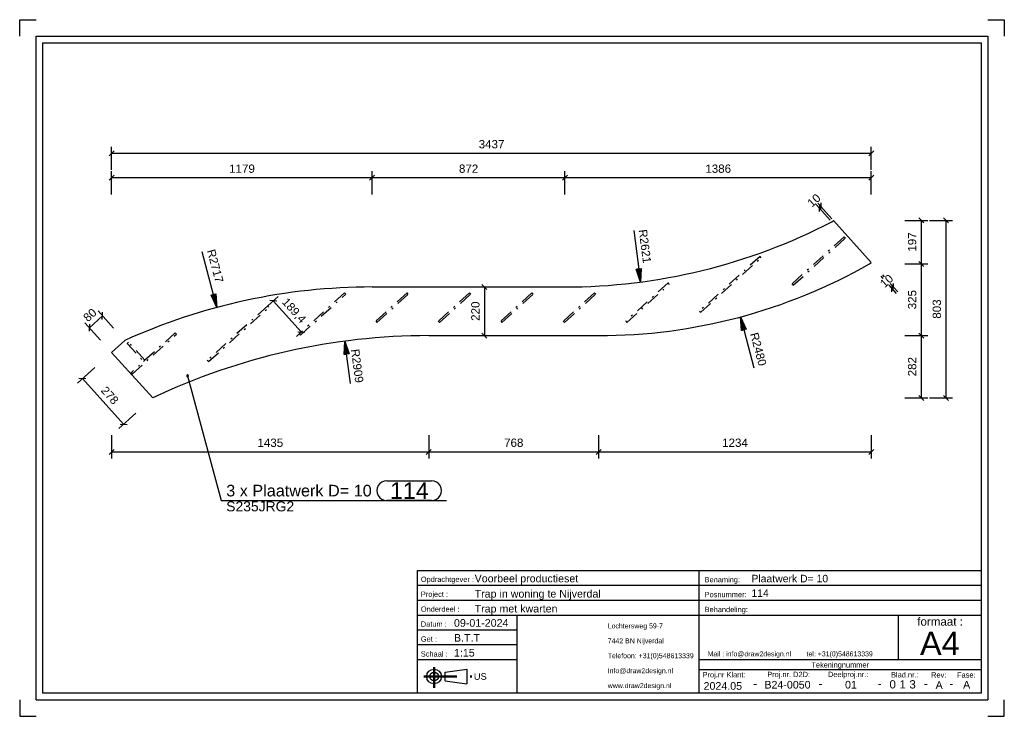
# Model space of a CAD drawing. Header units: millimetres. Extents: x -123 to 174, y -143 to 67.
import ezdxf
from ezdxf.enums import TextEntityAlignment as Align

# ---------------------------------------------------------------- set-up
doc = ezdxf.new("R2010")
doc.units = ezdxf.units.MM
doc.linetypes.add('DASHDOT', pattern=[8.5, 4, -2, 0.5, -2])
doc.linetypes.add('STRICHPUNKT2', pattern=[18.5, 10, -4, 0.5, -4])
doc.layers.get('0').update_dxf_attribs({"linetype": 'CONTINUOUS'})
for name, color, linetype in [('DIM49', 4, 'CONTINUOUS'), ('LE_MIDDLE', 7, 'CONTINUOUS'), ('TXT_ALL', 7, 'CONTINUOUS'), ('TXT_DIM49', 2, 'CONTINUOUS'), ('TXT_YELLOW', 2, 'CONTINUOUS')]:
    doc.layers.add(name, color=color, linetype=linetype)
doc.layers.add('LE_ALL', color=7, linetype='CONTINUOUS', lineweight=50)
doc.styles.add('ARIAL', font='arial.ttf')

# ---------------------------------------------------------------- blocks, each defined once
blk = doc.blocks.new('TFIELD_00004', base_point=(148.23, -121.34))
at = {"layer": 'TXT_YELLOW', "style": 'ARIAL'}
blk.add_text('A4', height=7, dxfattribs=at).set_placement((148.23, -121.34), align=Align.MIDDLE_LEFT)
blk = doc.blocks.new('FLEX_00003', base_point=(154.14, -126.34))
blk.add_blockref('TFIELD_00004', (148.23, -121.34))
blk = doc.blocks.new('TFIELD_00007', base_point=(84.15, -124.52))
at = {"layer": 'TXT_YELLOW', "style": 'ARIAL'}
blk.add_text('Mail : info@draw2design.nl        tel: +31(0)548613339', height=1.5, dxfattribs=at).set_placement((84.15, -124.52), align=Align.MIDDLE_LEFT)
blk = doc.blocks.new('FLEX_00006', base_point=(84.15, -125.77))
blk.add_blockref('TFIELD_00007', (84.15, -124.52))
blk = doc.blocks.new('DRAW2DESIGNLOGO_00005', base_point=(84.07, -122.85))
blk.add_blockref('FLEX_00006', (84.15, -125.77))
blk = doc.blocks.new('TFIELD_00011', base_point=(13.64, -131.34))
at = {"layer": 'TXT_YELLOW', "style": 'ARIAL'}
blk.add_text('US', height=2, dxfattribs=at).set_placement((13.64, -131.34), align=Align.MIDDLE_LEFT)
blk = doc.blocks.new('FLEX_00010', base_point=(13.64, -131.34))
blk.add_blockref('TFIELD_00011', (13.64, -131.34))
blk = doc.blocks.new('US_00009', base_point=(2.97, -131.34))
blk.add_line((5, -132.67), (11.56, -133.56))
blk.add_lwpolyline([(5, -132.67), (5, -130.01), (11.56, -129.12), (11.56, -133.56)])
for radius in [2.22, 1.33]:
    blk.add_circle((1.64, -131.34), radius)
at = {"layer": 'LE_ALL', "color": 1, "linetype": 'STRICHPUNKT2'}
for p, q in [((1.64, -128.52), (1.64, -134.75)), ((-1.46, -131.34), (13.41, -131.34))]:
    blk.add_line(p, q, dxfattribs=at)
blk.add_blockref('FLEX_00010', (13.64, -131.34))
blk = doc.blocks.new('TFIELD_00014', base_point=(54.02, -134.09))
at = {"layer": 'TXT_YELLOW', "style": 'ARIAL'}
for s, p in [('Lochtersweg 59-7', (54.02, -116.09)), ('7442 BN Nijverdal', (54.02, -120.59)), ('Telefoon: +31(0)548613339', (54.02, -125.09)), ('Info@draw2design.nl', (54.02, -129.59)), ('www.draw2design.nl', (54.02, -134.09))]:
    blk.add_text(s, height=1.5, dxfattribs=at).set_placement(p, align=Align.MIDDLE_LEFT)
blk = doc.blocks.new('FLEX_00013', base_point=(66.83, -136.34))
blk.add_blockref('TFIELD_00014', (54.02, -134.09))
blk = doc.blocks.new('D2D_00012', base_point=(26.89, -134.49))
blk.add_blockref('FLEX_00013', (66.83, -136.34))
blk = doc.blocks.new('SCHRIFE_00016', base_point=(7.64, -116.34))
for p, q in [((-3.36, -99.34), (81.64, -99.34)), ((81.64, -99.34), (166.64, -99.34)), ((81.64, -136.34), (81.64, -99.34)), ((166.64, -99.34), (166.64, -136.34)), ((-3.36, -103.84), (81.64, -103.84)), ((81.64, -103.84), (166.64, -103.84)), ((-3.36, -108.34), (81.64, -108.34)), ((81.64, -108.34), (166.64, -108.34)), ((-3.36, -112.84), (166.64, -112.84)), ((26.64, -112.84), (26.64, -136.34)), ((141.64, -112.84), (141.64, -126.34)), ((26.64, -117.34), (-3.36, -117.34)), ((26.64, -121.84), (-3.36, -121.84)), ((26.64, -126.34), (-3.36, -126.34)), ((166.64, -126.34), (81.64, -126.34)), ((166.64, -129.34), (81.64, -129.34))]:
    blk.add_line(p, q)
blk.add_lwpolyline([(166.64, -136.34), (-3.36, -136.34), (-3.36, -99.34)])
at = {"layer": 'TXT_YELLOW', "style": 'ARIAL'}
for s, height, p in [('Voorbeel productieset', 2.3, (13.87, -102.94)), ('Plaatwerk D= 10', 2.25, (97.36, -102.94)), ('Trap in woning te Nijverdal', 2.3, (13.87, -107.54)), ('114', 2.25, (97.36, -107.33)), ('Trap met kwarten', 2.3, (13.87, -112.04)), ('09-01-2024', 2.3, (7.64, -116.34)), ('B.T.T', 2.3, (7.64, -120.84)), ('1:15', 2.3, (7.64, -125.34))]:
    blk.add_text(s, height=height, dxfattribs=at).set_placement(p)
for s, height, p in [('2024.05', 2.3, (88.73, -135.34)), ('-', 2.5, (98.47, -134.68)), ('B24-0050', 2.3, (108.24, -134.98)), ('-', 2.5, (118.21, -134.68)), ('01', 2.3, (127.38, -134.97)), ('-', 2.5, (136.04, -134.68)), ('-', 2.5, (149.98, -134.68)), ('A', 2.3, (153.99, -135.07)), ('-', 2.5, (157.64, -134.68)), ('A', 2.3, (162.28, -134.97))]:
    blk.add_text(s, height=height, dxfattribs=at).set_placement(p, align=Align.CENTER)
blk = doc.blocks.new('TFIELD_00020', base_point=(145, -133.71))
at = {"layer": 'TXT_ALL', "style": 'ARIAL'}
blk.add_text('3', height=2.5, dxfattribs=at).set_placement((145, -133.71), align=Align.MIDDLE_LEFT)
blk = doc.blocks.new('3_00019')
blk.add_blockref('TFIELD_00020', (145, -133.71))
blk = doc.blocks.new('TELLER1_00018')
blk.add_blockref('3_00019', (0, 0))
blk = doc.blocks.new('TFIELD_00023', base_point=(142, -133.71))
at = {"layer": 'TXT_ALL', "style": 'ARIAL'}
blk.add_text('1', height=2.5, dxfattribs=at).set_placement((142, -133.71), align=Align.MIDDLE_LEFT)
blk = doc.blocks.new('1_00022')
blk.add_blockref('TFIELD_00023', (142, -133.71))
blk = doc.blocks.new('TELLER2_00021')
blk.add_blockref('1_00022', (0, 0))
blk = doc.blocks.new('TFIELD_00026', base_point=(139, -133.71))
at = {"layer": 'TXT_ALL', "style": 'ARIAL'}
blk.add_text('0', height=2.5, dxfattribs=at).set_placement((139, -133.71), align=Align.MIDDLE_LEFT)
blk = doc.blocks.new('0_00025')
blk.add_blockref('TFIELD_00026', (139, -133.71))
blk = doc.blocks.new('TELLER3_00024')
blk.add_blockref('0_00025', (0, 0))
blk = doc.blocks.new('NL_00027', base_point=(-2.36, -102.84))
at = {"layer": 'TXT_ALL', "color": 1, "style": 'ARIAL'}
blk.add_text('Tekeningnummer', height=1.6, dxfattribs=at).set_placement((124.14, -127.84), align=Align.MIDDLE_CENTER)
at = {"layer": 'TXT_YELLOW', "style": 'ARIAL'}
for s, p in [('Opdrachtgever :', (-2.36, -102.84)), ('Benaming:', (83.24, -102.94)), ('Project :', (-2.36, -107.34)), ('Posnummer:', (83.24, -107.44)), ('Onderdeel :', (-2.36, -111.84)), ('Behandeling:', (83.24, -111.94)), ('Datum :', (-2.36, -116.34)), ('Get :', (-2.36, -120.84)), ('Schaal :', (-2.36, -125.34)), ('Proj.nr Klant:', (82.64, -131.59)), ('Proj.nr. D2D:', (102.13, -131.52)), ('Deelproj.nr.:', (120.45, -131.51)), ('Blad.nr.:', (139.48, -131.63)), ('Rev:', (151.56, -131.67)), ('Fase:', (159.4, -131.67))]:
    blk.add_text(s, height=1.6, dxfattribs=at).set_placement(p)
blk.add_text('formaat :', height=2.5, dxfattribs=at).set_placement((154.27, -116.03), align=Align.CENTER)
blk = doc.blocks.new('SCHRIFE_00015')
for name, p in [('SCHRIFE_00016', (7.64, -116.34)), ('NL_00027', (-2.36, -102.84)), ('TELLER3_00024', (0, 0)), ('TELLER2_00021', (0, 0)), ('TELLER1_00018', (0, 0))]:
    blk.add_blockref(name, p)
blk = doc.blocks.new('DINA4Q_00002', base_point=(166.64, 59.66))
for p, q in [((-116.36, -136.34), (-116.36, 59.66)), ((-116.36, 59.66), (166.64, 59.66)), ((168.64, 61.66), (168.64, -138.34)), ((-118.36, -138.34), (168.64, -138.34))]:
    blk.add_line(p, q)
for points in [[(-123.36, 61.66), (-123.36, 66.66), (-118.36, 66.66)], [(168.64, 66.66), (173.64, 66.66), (173.64, 61.66)], [(-118.36, -138.34), (-118.36, 61.66), (168.64, 61.66)], [(166.64, 59.66), (166.64, -136.34), (-116.36, -136.34)], [(-123.36, -138.34), (-123.36, -143.34), (-118.36, -143.34)], [(168.64, -143.34), (173.64, -143.34), (173.64, -138.34)]]:
    blk.add_lwpolyline(points)
for name, p in [('SCHRIFE_00015', (0, 0)), ('D2D_00012', (26.89, -134.49)), ('FLEX_00003', (154.14, -126.34)), ('DRAW2DESIGNLOGO_00005', (84.07, -122.85)), ('US_00009', (2.97, -131.34))]:
    blk.add_blockref(name, p)
blk = doc.blocks.new('_ZBL0011_00001')
blk.add_blockref('DINA4Q_00002', (166.64, 59.66))
blk = doc.blocks.new('_D1', base_point=(15.34, -24.13))
at = {"layer": 'DIM49', "color": 1}
for p, q in [((15.6, -13.92), (18.84, -13.92)), ((17.59, -14.67), (16.09, -13.17)), ((16.84, -13.92), (16.84, -28.59)), ((15.95, -28.59), (18.84, -28.59)), ((16.09, -27.84), (17.59, -29.34))]:
    blk.add_line(p, q, dxfattribs=at)
at = {"layer": 'TXT_DIM49', "style": 'ARIAL'}
blk.add_text('220', height=2.5, rotation=90.0002, dxfattribs=at).set_placement((15.34, -24.13))
blk = doc.blocks.new('_D2', base_point=(-23.44, -32.78))
at = {"layer": 'DIM49', "color": 1}
for p, q in [((-25.41, -32.61), (-24.51, -32.61)), ((-25.4, -32.41), (-24.57, -32.41)), ((-25.39, -32.21), (-24.64, -32.21)), ((-25.38, -32.01), (-24.7, -32.01)), ((-25.37, -31.81), (-24.77, -31.81)), ((-25.36, -31.61), (-24.84, -31.61)), ((-25.35, -31.41), (-24.9, -31.41)), ((-25.33, -31.21), (-24.97, -31.21)), ((-25.32, -31.01), (-25.03, -31.01)), ((-25.31, -30.81), (-25.1, -30.81)), ((-25.3, -30.61), (-25.16, -30.61)), ((-25.29, -30.41), (-25.23, -30.41)), ((-23.59, -43.06), (-25.28, -30.25)), ((-25.5, -34.21), (-24.74, -34.21)), ((-25.49, -34.01), (-24.05, -34.01)), ((-25.48, -33.81), (-24.12, -33.81)), ((-25.47, -33.61), (-24.18, -33.61)), ((-25.45, -33.41), (-24.25, -33.41)), ((-25.44, -33.21), (-24.31, -33.21)), ((-25.43, -33.01), (-24.38, -33.01)), ((-25.42, -32.81), (-24.44, -32.81))]:
    blk.add_line(p, q, dxfattribs=at)
blk.add_lwpolyline([(-25.5, -34.31), (-25.28, -30.25), (-24.02, -34.11)], close=True, dxfattribs=at)
at = {"layer": 'TXT_DIM49', "style": 'ARIAL'}
for s, p in [('R', (-23.44, -32.78)), ('2909', (-23.11, -35.25))]:
    blk.add_text(s, height=2.5, rotation=277.4998, dxfattribs=at).set_placement(p)
blk = doc.blocks.new('_D3', base_point=(63.35, 3.27))
at = {"layer": 'DIM49', "color": 1}
for p, q in [((61.86, 3.07), (63.9, -12.42)), ((64.11, -8.72), (62.69, -8.72)), ((64.12, -8.52), (62.88, -8.52)), ((64.09, -8.92), (62.76, -8.92)), ((64.08, -9.12), (62.82, -9.12)), ((64.07, -9.32), (62.89, -9.32)), ((64.06, -9.52), (62.95, -9.52)), ((64.05, -9.72), (63.02, -9.72)), ((64.04, -9.92), (63.09, -9.92)), ((64.03, -10.12), (63.15, -10.12)), ((64.02, -10.32), (63.22, -10.32)), ((64.01, -10.52), (63.28, -10.52)), ((64, -10.72), (63.35, -10.72)), ((63.99, -10.92), (63.41, -10.92)), ((63.97, -11.12), (63.48, -11.12)), ((63.96, -11.32), (63.54, -11.32)), ((63.95, -11.52), (63.61, -11.52)), ((63.94, -11.72), (63.67, -11.72)), ((63.93, -11.92), (63.74, -11.92)), ((63.92, -12.12), (63.81, -12.12)), ((63.91, -12.32), (63.87, -12.32))]:
    blk.add_line(p, q, dxfattribs=at)
blk.add_lwpolyline([(64.13, -8.36), (63.9, -12.42), (62.64, -8.56)], close=True, dxfattribs=at)
at = {"layer": 'TXT_DIM49', "style": 'ARIAL'}
for s, p in [('R', (63.35, 3.27)), ('2621', (63.68, 0.8))]:
    blk.add_text(s, height=2.5, rotation=277.4998, dxfattribs=at).set_placement(p)
blk = doc.blocks.new('_D4', base_point=(96.93, -28.04))
at = {"layer": 'DIM49', "color": 1}
for p, q in [((94.02, -22.95), (98.12, -38.25)), ((94.03, -23.11), (94.1, -23.11)), ((94.05, -23.31), (94.19, -23.31)), ((94.06, -23.51), (94.29, -23.51)), ((94.08, -23.71), (94.38, -23.71)), ((94.09, -23.91), (94.48, -23.91)), ((94.11, -24.11), (94.58, -24.11)), ((94.12, -24.31), (94.67, -24.31)), ((94.14, -24.51), (94.77, -24.51)), ((94.15, -24.71), (94.86, -24.71)), ((94.17, -24.91), (94.96, -24.91)), ((94.19, -25.11), (95.05, -25.11)), ((94.2, -25.31), (95.15, -25.31)), ((94.22, -25.51), (95.25, -25.51)), ((94.23, -25.71), (95.34, -25.71)), ((94.25, -25.91), (95.44, -25.91)), ((94.26, -26.11), (95.53, -26.11)), ((94.28, -26.31), (95.63, -26.31)), ((94.29, -26.51), (95.73, -26.51)), ((94.31, -26.71), (95.45, -26.71)), ((94.32, -26.91), (94.7, -26.91))]:
    blk.add_line(p, q, dxfattribs=at)
blk.add_lwpolyline([(94.33, -27.01), (94.02, -22.95), (95.78, -26.62)], close=True, dxfattribs=at)
at = {"layer": 'TXT_DIM49', "style": 'ARIAL'}
for s, p in [('R', (96.93, -28.04)), ('2480', (97.58, -30.44))]:
    blk.add_text(s, height=2.5, rotation=284.9998, dxfattribs=at).set_placement(p)
blk = doc.blocks.new('_D5', base_point=(-66.89, -2.96))
at = {"layer": 'DIM49', "color": 1}
for p, q in [((-63.85, -20.09), (-68.34, -3.35)), ((-64.12, -16.59), (-65.53, -16.59)), ((-64.14, -16.39), (-65.5, -16.39)), ((-64.11, -16.79), (-65.44, -16.79)), ((-64.09, -16.99), (-65.34, -16.99)), ((-64.07, -17.19), (-65.24, -17.19)), ((-64.06, -17.39), (-65.15, -17.39)), ((-64.04, -17.59), (-65.05, -17.59)), ((-64.03, -17.79), (-64.96, -17.79)), ((-64.15, -16.19), (-64.75, -16.19)), ((-64.01, -17.99), (-64.86, -17.99)), ((-64, -18.19), (-64.76, -18.19)), ((-63.98, -18.39), (-64.67, -18.39)), ((-63.97, -18.59), (-64.57, -18.59)), ((-63.95, -18.79), (-64.48, -18.79)), ((-63.94, -18.99), (-64.38, -18.99)), ((-63.92, -19.19), (-64.28, -19.19)), ((-63.91, -19.39), (-64.19, -19.39)), ((-63.89, -19.59), (-64.09, -19.59)), ((-63.88, -19.79), (-64, -19.79)), ((-63.86, -19.99), (-63.9, -19.99))]:
    blk.add_line(p, q, dxfattribs=at)
blk.add_lwpolyline([(-64.16, -16.03), (-63.85, -20.09), (-65.61, -16.42)], close=True, dxfattribs=at)
at = {"layer": 'TXT_DIM49', "style": 'ARIAL'}
for s, p in [('R', (-66.89, -2.96)), ('2717', (-66.25, -5.37))]:
    blk.add_text(s, height=2.5, rotation=284.9998, dxfattribs=at).set_placement(p)
blk = doc.blocks.new('_D6', base_point=(147.09, -3.27))
at = {"layer": 'DIM49', "color": 1}
for p, q in [((143.59, 6.17), (150.59, 6.17)), ((149.34, 5.42), (147.84, 6.92)), ((148.59, 6.17), (148.59, -6.95)), ((143.59, -6.95), (150.59, -6.95)), ((147.84, -6.2), (149.34, -7.7))]:
    blk.add_line(p, q, dxfattribs=at)
at = {"layer": 'TXT_DIM49', "style": 'ARIAL'}
blk.add_text('197', height=2.5, rotation=90.0002, dxfattribs=at).set_placement((147.09, -3.27))
blk = doc.blocks.new('_D7', base_point=(147.09, -20.65))
at = {"layer": 'DIM49', "color": 1}
for p, q in [((143.59, -6.95), (150.59, -6.95)), ((149.34, -7.7), (147.84, -6.2)), ((148.59, -6.95), (148.59, -28.59)), ((143.59, -28.59), (150.59, -28.59)), ((147.84, -27.84), (149.34, -29.34))]:
    blk.add_line(p, q, dxfattribs=at)
at = {"layer": 'TXT_DIM49', "style": 'ARIAL'}
blk.add_text('325', height=2.5, rotation=90.0002, dxfattribs=at).set_placement((147.09, -20.65))
blk = doc.blocks.new('_D8', base_point=(147.09, -40.86))
at = {"layer": 'DIM49', "color": 1}
for p, q in [((143.59, -28.59), (150.59, -28.59)), ((149.34, -29.34), (147.84, -27.84)), ((148.59, -28.59), (148.59, -47.38)), ((143.59, -47.38), (150.59, -47.38)), ((147.84, -46.62), (149.34, -48.12))]:
    blk.add_line(p, q, dxfattribs=at)
at = {"layer": 'TXT_DIM49', "style": 'ARIAL'}
blk.add_text('282', height=2.5, rotation=90.0002, dxfattribs=at).set_placement((147.09, -40.86))
blk = doc.blocks.new('_D9', base_point=(-102.79, -24.58))
at = {"layer": 'DIM49', "color": 1}
for p, q in [((-102.34, -26.19), (-98.38, -22.62)), ((-95.04, -26.33), (-99.72, -21.14)), ((-98.44, -23.68), (-98.33, -21.56)), ((-99, -29.91), (-103.68, -24.71)), ((-102.29, -25.13), (-102.4, -27.25))]:
    blk.add_line(p, q, dxfattribs=at)
at = {"layer": 'TXT_DIM49', "style": 'ARIAL'}
blk.add_text('80', height=2.5, rotation=42.0436, dxfattribs=at).set_placement((-102.79, -24.58))
blk = doc.blocks.new('_D10', base_point=(137.52, -14.32))
at = {"layer": 'DIM49', "color": 1}
for p, q in [((136.35, -10.66), (136.96, -11.33)), ((136.85, -10.21), (137.45, -10.88)), ((138.76, -13.33), (141.04, -15.86)), ((139.26, -12.89), (141.54, -15.41)), ((139.76, -13.31), (139.65, -15.43)), ((140.2, -13.93), (139.7, -14.37)), ((140.14, -14.99), (140.25, -12.87))]:
    blk.add_line(p, q, dxfattribs=at)
at = {"layer": 'TXT_DIM49', "style": 'ARIAL'}
blk.add_text('10', height=2.5, rotation=42.0436, dxfattribs=at).set_placement((137.52, -14.32))
blk = doc.blocks.new('_D11', base_point=(115.62, 9.96))
at = {"layer": 'DIM49', "color": 1}
for p, q in [((121.15, 6.2), (116.87, 10.95)), ((121.65, 6.64), (117.36, 11.39)), ((117.86, 10.97), (117.75, 8.85)), ((117.81, 9.91), (118.3, 10.36)), ((118.25, 9.3), (118.36, 11.41))]:
    blk.add_line(p, q, dxfattribs=at)
at = {"layer": 'TXT_DIM49', "style": 'ARIAL'}
blk.add_text('10', height=2.5, rotation=42.0436, dxfattribs=at).set_placement((115.62, 9.96))
blk = doc.blocks.new('SHAPE_00049', base_point=(-72.72, -40.7))
at = {"layer": 'DIM49', "color": 3}
for p, q in [((-72.98, -40.66), (-72.46, -40.66)), ((-72.92, -40.86), (-72.52, -40.86)), ((-72.61, -40.46), (-72.83, -40.46)), ((-72.72, -40.7), (-62.56, -78.31)), ((-12.65, -72.31), (0.86, -72.31)), ((-62.56, -78.31), (5.36, -78.31)), ((0.86, -78.31), (-12.65, -78.31))]:
    blk.add_line(p, q, dxfattribs=at)
blk.add_lwpolyline([(-72.85, -40.47), (-72.91, -40.51), (-72.95, -40.57), (-72.97, -40.63), (-72.98, -40.7), (-72.97, -40.77), (-72.95, -40.83), (-72.91, -40.89), (-72.85, -40.93), (-72.79, -40.95), (-72.72, -40.96), (-72.65, -40.95), (-72.59, -40.93), (-72.53, -40.89), (-72.49, -40.83), (-72.46, -40.77), (-72.46, -40.7), (-72.47, -40.63), (-72.49, -40.57), (-72.53, -40.51), (-72.59, -40.47), (-72.65, -40.44), (-72.72, -40.44), (-72.79, -40.45)], close=True, dxfattribs=at)
for centre, start_param, end_param in [((-12.65, -75.31), 1.570796, 4.712389), ((0.86, -75.31), 4.712389, 7.853982)]:
    blk.add_ellipse(centre, major_axis=(3, 0), ratio=1, start_param=start_param, end_param=end_param, dxfattribs=at)
at = {"layer": 'TXT_DIM49', "style": 'ARIAL'}
for s, height, p in [('3 x Plaatwerk D= 10', 3.5, (-61.06, -75.31)), ('114', 5, (-11.65, -75.31)), ('S235JRG2', 3, (-61.06, -80.06))]:
    blk.add_text(s, height=height, dxfattribs=at).set_placement(p, align=Align.MIDDLE_LEFT)
blk = doc.blocks.new('_D12', base_point=(83.46, 20.5))
at = {"layer": 'DIM49', "color": 1}
for p, q in [((41.1, 14), (41.1, 21)), ((133.5, 14), (133.5, 21)), ((41.85, 19.75), (40.35, 18.25)), ((133.5, 19), (41.1, 19)), ((132.75, 18.25), (134.25, 19.75))]:
    blk.add_line(p, q, dxfattribs=at)
at = {"layer": 'TXT_DIM49', "style": 'ARIAL'}
blk.add_text('1386', height=2.5, dxfattribs=at).set_placement((83.46, 20.5))
blk = doc.blocks.new('_D13', base_point=(9.14, 20.5))
at = {"layer": 'DIM49', "color": 1}
for p, q in [((-17.06, 14), (-17.06, 21)), ((41.1, 14), (41.1, 21)), ((-16.31, 19.75), (-17.81, 18.25)), ((41.1, 19), (-17.06, 19)), ((40.35, 18.25), (41.85, 19.75))]:
    blk.add_line(p, q, dxfattribs=at)
at = {"layer": 'TXT_DIM49', "style": 'ARIAL'}
blk.add_text('872', height=2.5, dxfattribs=at).set_placement((9.14, 20.5))
blk = doc.blocks.new('_D14', base_point=(-60.19, 20.5))
at = {"layer": 'DIM49', "color": 1}
for p, q in [((-95.65, 14), (-95.65, 21)), ((-17.06, 14), (-17.06, 21)), ((-94.9, 19.75), (-96.4, 18.25)), ((-17.06, 19), (-95.65, 19)), ((-17.81, 18.25), (-16.31, 19.75))]:
    blk.add_line(p, q, dxfattribs=at)
at = {"layer": 'TXT_DIM49', "style": 'ARIAL'}
blk.add_text('1179', height=2.5, dxfattribs=at).set_placement((-60.19, 20.5))
blk = doc.blocks.new('_D15', base_point=(154.53, -23.48))
at = {"layer": 'DIM49', "color": 1}
for p, q in [((151.03, 6.17), (158.03, 6.17)), ((156.78, 5.42), (155.28, 6.92)), ((156.03, 6.17), (156.03, -47.38)), ((151.03, -47.38), (158.03, -47.38)), ((155.28, -46.62), (156.78, -48.12))]:
    blk.add_line(p, q, dxfattribs=at)
at = {"layer": 'TXT_DIM49', "style": 'ARIAL'}
blk.add_text('803', height=2.5, rotation=90.0002, dxfattribs=at).set_placement((154.53, -23.48))
blk = doc.blocks.new('_D16', base_point=(-99.03, -45.26))
at = {"layer": 'DIM49', "color": 1}
for p, q in [((-100.71, -38.18), (-105.91, -42.87)), ((-103.36, -41.58), (-105.48, -41.48)), ((-92.01, -55.29), (-104.42, -41.53)), ((-88.3, -51.94), (-93.5, -56.63)), ((-93.07, -55.23), (-90.96, -55.34))]:
    blk.add_line(p, q, dxfattribs=at)
at = {"layer": 'TXT_DIM49', "style": 'ARIAL'}
blk.add_text('278', height=2.5, rotation=312.0434, dxfattribs=at).set_placement((-99.03, -45.26))
blk = doc.blocks.new('_D17', base_point=(15.09, 27.88))
at = {"layer": 'DIM49', "color": 1}
for p, q in [((-94.9, 27.13), (-96.4, 25.63)), ((-95.65, 21.38), (-95.65, 28.38)), ((132.75, 25.63), (134.25, 27.13)), ((133.5, 21.38), (133.5, 28.38)), ((-95.65, 26.38), (133.5, 26.38))]:
    blk.add_line(p, q, dxfattribs=at)
at = {"layer": 'TXT_DIM49', "style": 'ARIAL'}
blk.add_text('3437', height=2.5, dxfattribs=at).set_placement((15.09, 27.88))
blk = doc.blocks.new('_D18', base_point=(-51.65, -62.12))
at = {"layer": 'DIM49', "color": 1}
for p, q in [((-95.65, -58.62), (-95.65, -65.62)), ((0.03, -58.62), (0.03, -65.62)), ((-94.9, -62.87), (-96.4, -64.37)), ((-95.65, -63.62), (0.03, -63.62)), ((-0.72, -64.37), (0.78, -62.87))]:
    blk.add_line(p, q, dxfattribs=at)
at = {"layer": 'TXT_DIM49', "style": 'ARIAL'}
blk.add_text('1435', height=2.5, dxfattribs=at).set_placement((-51.65, -62.12))
blk = doc.blocks.new('_D19', base_point=(22.76, -62.12))
at = {"layer": 'DIM49', "color": 1}
for p, q in [((0.03, -58.62), (0.03, -65.62)), ((51.24, -58.62), (51.24, -65.62)), ((0.78, -62.87), (-0.72, -64.37)), ((0.03, -63.62), (51.24, -63.62)), ((50.49, -64.37), (51.99, -62.87))]:
    blk.add_line(p, q, dxfattribs=at)
at = {"layer": 'TXT_DIM49', "style": 'ARIAL'}
blk.add_text('768', height=2.5, dxfattribs=at).set_placement((22.76, -62.12))
blk = doc.blocks.new('_D20', base_point=(88.53, -62.12))
at = {"layer": 'DIM49', "color": 1}
for p, q in [((51.24, -58.62), (51.24, -65.62)), ((133.5, -58.62), (133.5, -65.62)), ((51.99, -62.87), (50.49, -64.37)), ((51.24, -63.62), (133.5, -63.62)), ((132.75, -64.37), (134.25, -62.87))]:
    blk.add_line(p, q, dxfattribs=at)
at = {"layer": 'TXT_DIM49', "style": 'ARIAL'}
blk.add_text('1234', height=2.5, dxfattribs=at).set_placement((88.53, -62.12))
blk = doc.blocks.new('_D21', base_point=(-44.42, -18.57))
at = {"layer": 'DIM49', "color": 1}
for p, q in [((-48.53, -19.59), (-45.38, -16.75)), ((-45.81, -18.15), (-47.93, -18.04)), ((-46.87, -18.09), (-38.41, -27.47)), ((-38.34, -27.41), (-39.9, -28.81)), ((-39.47, -27.42), (-37.35, -27.52))]:
    blk.add_line(p, q, dxfattribs=at)
at = {"layer": 'TXT_DIM49', "style": 'ARIAL'}
blk.add_text('189,4', height=2.5, rotation=312.0434, dxfattribs=at).set_placement((-44.42, -18.57))
blk = doc.blocks.new('Plaatwerk D_ 10_00034', base_point=(121.58, 5.72))
for p, q in [((121.58, 5.72), (122.08, 6.17)), ((-17.06, -13.92), (41.1, -13.92)), ((0.03, -28.59), (51.24, -28.59)), ((-95.65, -33.62), (-91.69, -30.05)), ((-95.65, -33.62), (-83.24, -47.38))]:
    blk.add_line(p, q)
blk.add_lwpolyline([(133, -6.95), (133.5, -6.5), (122.08, 6.17)])
for centre, radius, start, end in [((41.1, 160.79), 174.71, -90, -62.5705), ((51.23, 136.74), 165.32, -89.9971, -60.3545), ((-16.97, -195.07), 181.15, 90.0298, 114.3603), ((0.03, -222.52), 193.93, 90, 115.4291)]:
    blk.add_arc(centre, radius, start, end)
at = {"layer": 'LE_MIDDLE', "color": 2, "linetype": 'DASHDOT'}
for points in [[(109.96, -13.39), (125.7, 0.8), (125.34, 1.2), (109.6, -13)], [(81.7, -21.16), (82.06, -21.55), (100.32, -5.09), (99.96, -4.69)], [(59.47, -24.2), (59.83, -24.6), (72.59, -13.09), (72.23, -12.69)], [(-39.05, -28.04), (-38.69, -28.44), (-25.03, -16.12), (-25.38, -15.72)], [(-15.94, -24.2), (-15.58, -24.6), (-6.17, -16.12), (-6.53, -15.72)], [(2.91, -24.2), (3.27, -24.6), (12.68, -16.12), (12.32, -15.72)], [(21.77, -24.2), (22.12, -24.6), (31.53, -16.12), (31.17, -15.72)], [(40.62, -24.2), (40.98, -24.6), (50.38, -16.12), (50.02, -15.72)], [(-66.76, -36.03), (-66.4, -36.43), (-48.17, -19.99), (-48.53, -19.59)], [(-89.77, -39.78), (-89.41, -40.18), (-76.06, -28.14), (-76.42, -27.74)], [(-85.98, -36.37), (-85.59, -36.01), (-90.5, -30.57), (-90.9, -30.92)]]:
    blk.add_lwpolyline(points, close=True, dxfattribs=at)
for name, p in [('_D17', (15.09, 27.88)), ('_D14', (-60.19, 20.5)), ('_D13', (9.14, 20.5)), ('_D12', (83.46, 20.5)), ('_D11', (115.62, 9.96)), ('_D6', (147.09, -3.27)), ('_D15', (154.53, -23.48)), ('_D3', (63.35, 3.27)), ('_D5', (-66.89, -2.96)), ('_D7', (147.09, -20.65)), ('_D10', (137.52, -14.32)), ('_D1', (15.34, -24.13)), ('_D21', (-44.42, -18.57)), ('_D9', (-102.79, -24.58)), ('_D4', (96.93, -28.04)), ('_D8', (147.09, -40.86)), ('_D2', (-23.44, -32.78)), ('_D16', (-99.03, -45.26)), ('SHAPE_00049', (-72.72, -40.7)), ('_D18', (-51.65, -62.12)), ('_D19', (22.76, -62.12)), ('_D20', (88.53, -62.12))]:
    blk.add_blockref(name, p)
blk = doc.blocks.new('Plaatwerk D_ 10_00033')
blk.add_blockref('Plaatwerk D_ 10_00034', (121.58, 5.72))
blk = doc.blocks.new('Trapboom_00032')
blk.add_blockref('Plaatwerk D_ 10_00033', (0, 0))
blk = doc.blocks.new('BNR 14_00031')
blk.add_blockref('Trapboom_00032', (0, 0))
blk = doc.blocks.new('Breda_00030')
blk.add_blockref('BNR 14_00031', (0, 0))
blk = doc.blocks.new('_A3D0028_00029')
blk.add_blockref('Breda_00030', (0, 0))
blk = doc.blocks.new('_ANS0028_00028')
blk.add_blockref('_A3D0028_00029', (0, 0))

msp = doc.modelspace()

# ---------------------------------------------------------------- block references
for name in ['_ZBL0011_00001', '_ANS0028_00028']:
    msp.add_blockref(name, (0, 0))

doc.saveas('drawing.dxf')
